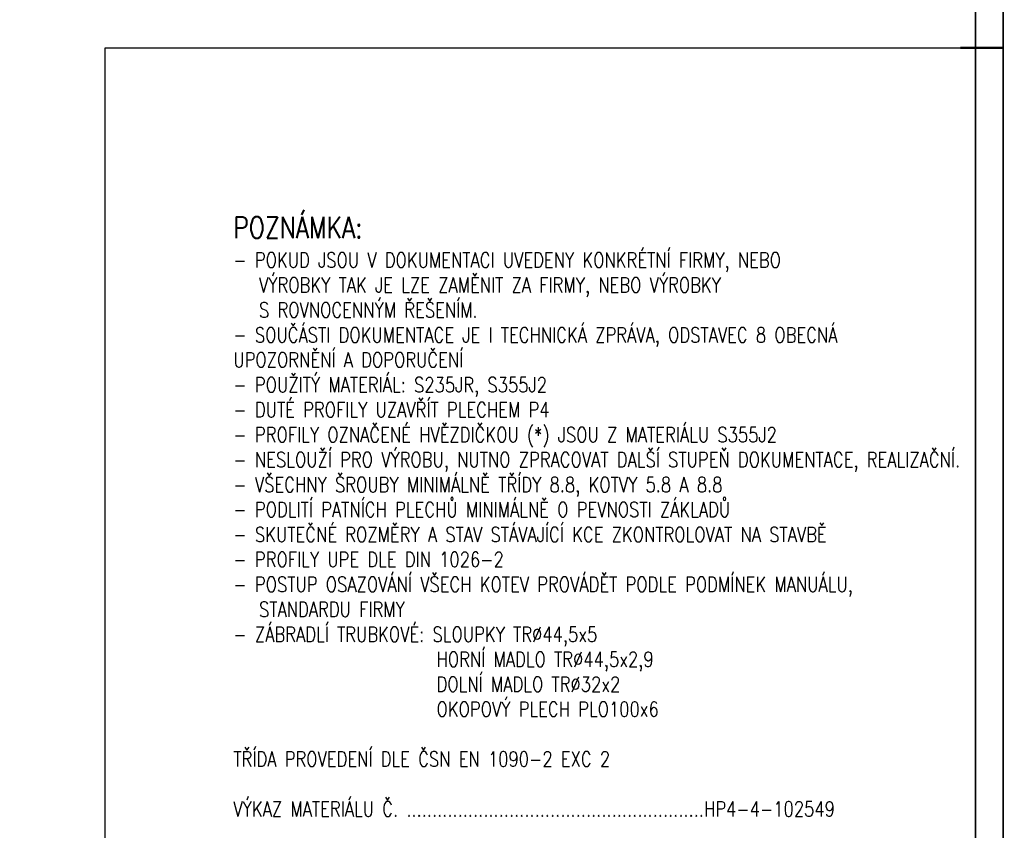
# Paper-space layout 'Layout1' of a CAD drawing. Extents: x -2 to 1033, y -36 to 596.
# Tile 38 of 60: x 611 to 841, y 114 to 304. Entities that reach past the tile are written whole.
import ezdxf
from ezdxf.enums import TextEntityAlignment as Align

# ---------------------------------------------------------------- set-up
doc = ezdxf.new("R2010")
doc.units = 0
doc.layers.get('DEFPOINTS').update_dxf_attribs({"color": 132, "linetype": 'CONTINUOUS'})
doc.layers.add('RAMECEK_HP', color=251, linetype='CONTINUOUS')
doc.layers.add('SS_TEXT35', color=2, linetype='CONTINUOUS', lineweight=35)
doc.styles.add('ROMANS', font='romans.shx', dxfattribs={"width": 0.8})

# ---------------------------------------------------------------- blocks, each defined once
blk = doc.blocks.new('*U6')
at = {"layer": 'DEFPOINTS'}
blk.add_lwpolyline([(841, 0), (631, 0), (631, 297), (841, 297)], close=True, dxfattribs=at)
at = {"layer": 'RAMECEK_HP', "lineweight": 35, "const_width": 0.35}
for points in [[(0, 594), (0, 0), (841, 0), (841, 594)], [(6.5, 587.5), (6.5, 6.5), (834.5, 6.5), (834.5, 587.5)]]:
    blk.add_lwpolyline(points, close=True, dxfattribs=at)
at = {"layer": 'RAMECEK_HP', "lineweight": 50, "const_width": 0.5}
blk.add_lwpolyline([(841, 297), (831, 297)], dxfattribs=at)
blk.add_lwpolyline([(841, 297), (831, 297)], dxfattribs=at)
at = {"layer": 'DEFPOINTS', "style": 'ROMANS', "width": 0.8}
blk.add_attdef('TISK', text='', height=10, dxfattribs=at).set_placement((841, -33), align=Align.RIGHT)

psp = doc.layouts.get("Layout1")

# ---------------------------------------------------------------- block references
at = {"layer": 'RAMECEK_HP'}
psp.add_blockref('*U6', (0, 0), dxfattribs=at)

# ---------------------------------------------------------------- texts
at = {"layer": 'SS_TEXT35', "insert": (661, 117.25), "char_height": 3.5, "attachment_point": 7, "style": 'ROMANS'}
psp.add_mtext_dynamic_manual_height_columns('\\pxt1.71429;{\\H1.42857x;\\C4;POZNÁMKA:\\H0.7x;\\P\\pt1.71429,2;}- POKUD JSOU V\\~DOKUMENTACI UVEDENY KONKRÉTNÍ FIRMY, NEBO ^I^IVÝROBKY TAK JE LZE ZAMĚNIT ZA FIRMY, NEBO VÝROBKY ^I^I^IS\\~ROVNOCENNÝM ŘEŠENÍM.\\P- SOUČÁSTI DOKUMENTACE JE I TECHNICKÁ ZPRÁVA, ODSTAVEC 8 OBECNÁ UPOZORNĚNÍ A DOPORUČENÍ\\P\\pb0.25,t1.71429;- POUŽITÝ MATERIÁL: S235JR, S355J2\\P- DUTÉ PROFILY UZAVŘÍT PLECHEM P4\\P{\\A1;- PROFILY OZNAČENÉ HVĚZDIČKOU (*) JSOU Z MATERIÁLU S355J2\\P}- NESLOUŽÍ PRO VÝROBU, NUTNO ZPRACOVAT DALŠÍ STUPEŇ DOKUMENTACE, REALIZAČNÍ.\\P- VŠECHNY ŠROUBY MINIMÁLNĚ TŘÍDY 8.8, KOTVY 5.8 A 8.8\\P- PODLITÍ PATNÍCH PLECHŮ MINIMÁLNĚ O PEVNOSTI ZÁKLADŮ\\P- SKUTEČNÉ ROZMĚRY A STAV STÁVAJÍCÍ KCE ZKONTROLOVAT NA STAVBĚ\\P- PROFILY UPE DLE DIN 1026-2\\P- POSTUP OSAZOVÁNÍ VŠECH KOTEV PROVÁDĚT PODLE PODMÍNEK MANUÁLU, ^ISTANDARDU FIRMY\\P\\pt1.71429,15;- ZÁBRADLÍ TRUBKOVÉ: SLOUPKY TR%%C44,5x5\\P\\pt1.71429,13.571;^I^IHORNÍ MADLO TR%%C44,5x2,9\\P\\pql;^I^IDOLNÍ MADLO TR%%C32x2\\P\\pq*,t1.71429,13.57143,15;^I^IOKOPOVÝ PLECH PLO100x6\\P\\pt1.71429;\\PTŘÍDA PROVEDENÍ DLE ČSN EN 1090-2 EXC 2\\P\\PVÝKAZ MATERIÁLU Č. ..........................................................HP4-4-102549', width=171.23819, gutter_width=17.5, heights=[216.8011], dxfattribs=at)

doc.saveas('drawing.dxf')
